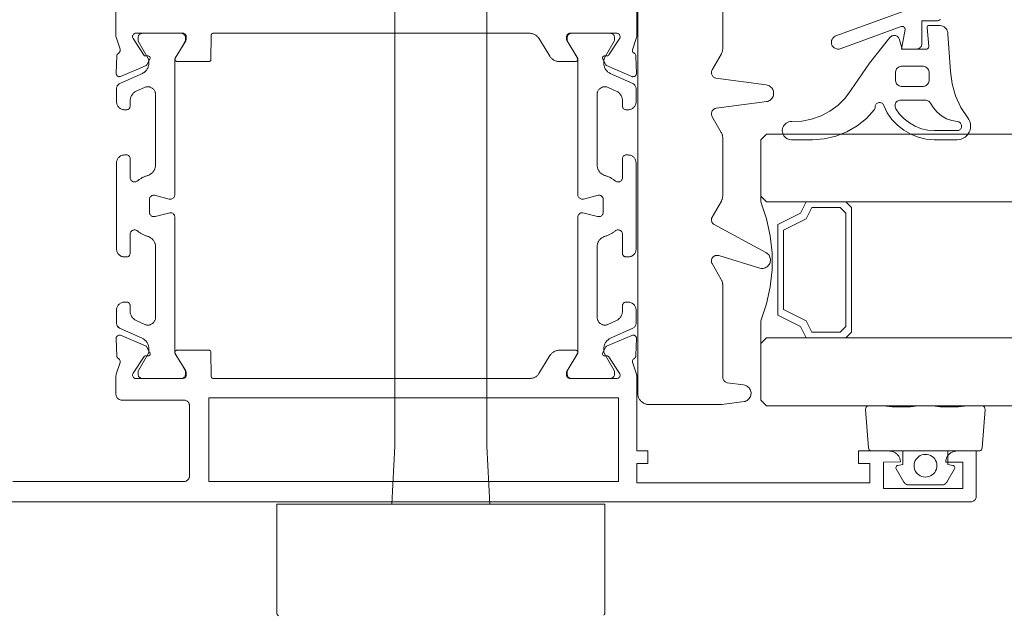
# Paper-space layout 'AD-02 DETAL MONTAŻU DRZWI' of a CAD drawing. Header units: millimetres. Extents: x 0 to 594, y 0 to 550.
# Tile 85 of 99: x 210 to 227, y 475 to 486. Entities that reach past the tile are written whole.
import ezdxf
from ezdxf.xclip import XClip

# ---------------------------------------------------------------- set-up
doc = ezdxf.new("R2010")
doc.units = ezdxf.units.MM
doc.header["$MEASUREMENT"] = 0
doc.header["$XCLIPFRAME"] = 0
doc.layers.add('A_stolarka_Nr_pióra__1', color=7, linetype='Continuous', lineweight=20)
doc.layers.add('A_stolarka_Nr_pióra__2', color=8, linetype='Continuous', lineweight=13)
doc.layers.add('A_stolarka_Nr_pióra__10', color=7, linetype='Continuous', lineweight=13, true_color=0x4b4b4b)

# ---------------------------------------------------------------- blocks, each defined once
blk = doc.blocks.new('Rysunek_1_1', base_point=(-46422.798, -26825.258))
at = {"layer": 'A_stolarka_Nr_pióra__1', "color": 7, "linetype": 'Continuous', "lineweight": 20, "ltscale": 0.2}
for p, q in [((222.762, 483.765), (222.662, 483.665)), ((222.662, 482.665), (222.662, 483.665)), ((243.43, 483.765), (222.762, 483.765)), ((222.762, 482.565), (222.662, 482.665)), ((243.43, 482.565), (222.762, 482.565)), ((222.867, 481.385), (222.869, 481.382)), ((211.328, 480.339), (211.296, 480.371)), ((222.762, 480.165), (222.662, 480.065)), ((243.43, 480.165), (222.762, 480.165)), ((222.662, 479.065), (222.662, 480.065)), ((222.762, 478.965), (222.662, 479.065)), ((243.43, 478.965), (222.762, 478.965))]:
    blk.add_line(p, q, dxfattribs=at)
at = {"layer": 'A_stolarka_Nr_pióra__1', "color": 7, "linetype": 'Continuous', "lineweight": 20, "ltscale": 0.2, "flags": 128}
for points in [[(211.271, 488.025), (211.271, 485.5), (211.271, 485.489), (211.273, 485.479), (211.343, 485.262), (211.345, 485.252), (211.346, 485.241), (211.344, 485.231), (211.341, 485.221), (211.336, 485.211), (211.33, 485.203), (211.322, 485.196), (211.314, 485.19), (211.305, 485.184), (211.298, 485.177), (211.292, 485.168), (211.287, 485.158), (211.285, 485.148), (211.273, 484.84), (211.274, 484.83), (211.276, 484.82), (211.28, 484.811), (211.285, 484.802), (211.292, 484.794), (211.3, 484.788), (211.309, 484.783), (211.319, 484.78), (211.329, 484.778), (211.339, 484.779), (211.349, 484.78), (211.794, 484.969), (211.803, 484.974), (211.812, 484.98), (211.819, 484.988), (211.871, 485.088), (211.874, 485.098), (211.875, 485.109), (211.873, 485.119), (211.868, 485.129), (211.861, 485.137), (211.852, 485.143), (211.842, 485.146), (211.798, 485.145), (211.787, 485.145), (211.777, 485.149), (211.769, 485.155), (211.574, 485.453), (211.569, 485.463), (211.565, 485.474), (211.564, 485.486), (211.565, 485.497), (211.569, 485.508), (211.574, 485.518), (211.582, 485.527), (211.59, 485.535), (211.6, 485.54), (211.611, 485.544), (211.623, 485.545), (212.451, 485.545), (212.463, 485.544), (212.473, 485.541), (212.483, 485.536), (212.491, 485.529), (212.498, 485.522), (212.504, 485.514), (212.509, 485.503), (212.511, 485.493), (212.511, 485.441), (212.51, 485.43), (212.508, 485.42), (212.503, 485.411), (212.317, 485.106), (212.313, 485.096), (212.311, 485.085), (212.313, 485.075), (212.317, 485.065), (212.323, 485.056), (212.332, 485.05), (212.342, 485.046), (212.911, 485.045), (212.922, 485.046), (212.932, 485.051), (212.94, 485.057), (212.946, 485.066), (212.95, 485.076), (212.951, 485.505), (212.953, 485.515), (212.957, 485.525), (212.963, 485.534), (212.972, 485.54), (212.982, 485.544), (218.577, 485.545), (218.59, 485.544), (218.603, 485.543), (218.615, 485.541), (218.628, 485.538), (218.641, 485.534), (218.653, 485.53), (218.665, 485.524), (218.676, 485.518), (218.687, 485.511), (218.698, 485.504), (218.708, 485.496), (218.718, 485.487), (218.727, 485.477), (218.735, 485.467), (218.743, 485.456), (218.899, 485.201), (218.935, 485.141), (218.943, 485.13), (218.95, 485.119), (218.959, 485.11), (218.968, 485.1), (218.978, 485.091), (218.988, 485.083), (218.999, 485.076), (219.01, 485.069), (219.022, 485.064), (219.034, 485.058), (219.046, 485.054), (219.059, 485.051), (219.071, 485.048), (219.084, 485.046), (219.097, 485.045), (219.391, 485.045), (219.402, 485.046), (219.412, 485.051), (219.42, 485.057), (219.427, 485.066), (219.43, 485.076), (219.431, 485.087), (219.429, 485.098), (219.24, 485.409), (219.235, 485.419), (219.232, 485.429), (219.231, 485.439), (219.231, 485.485), (219.232, 485.495), (219.235, 485.506), (219.24, 485.516), (219.247, 485.525), (219.254, 485.532), (219.264, 485.538), (219.273, 485.542), (219.283, 485.544), (220.111, 485.545), (220.122, 485.545), (220.134, 485.543), (220.145, 485.539), (220.154, 485.533), (220.163, 485.525), (220.17, 485.516), (220.175, 485.506), (220.178, 485.494), (220.178, 485.483), (220.177, 485.471), (220.173, 485.46), (219.98, 485.163), (219.973, 485.155), (219.964, 485.149), (219.954, 485.145), (219.91, 485.146), (219.899, 485.145), (219.889, 485.142), (219.88, 485.136), (219.873, 485.127), (219.869, 485.118), (219.867, 485.107), (219.869, 485.097), (219.919, 484.997), (219.924, 484.988), (219.931, 484.98), (219.94, 484.973), (220.386, 484.783), (220.395, 484.78), (220.406, 484.778), (220.416, 484.779), (220.426, 484.781), (220.435, 484.784), (220.444, 484.79), (220.452, 484.796), (220.458, 484.804), (220.464, 484.813), (220.467, 484.823), (220.469, 484.833), (220.459, 485.14), (220.457, 485.151), (220.454, 485.161), (220.449, 485.17), (220.443, 485.179), (220.435, 485.186), (220.426, 485.192), (220.418, 485.198), (220.41, 485.205), (220.404, 485.214), (220.4, 485.224), (220.397, 485.234), (220.397, 485.245), (220.398, 485.255), (220.467, 485.47), (220.47, 485.479), (220.471, 485.489), (220.472, 485.5), (220.472, 485.51), (220.471, 488.345)], [(225.553, 486.067), (223.99, 485.498), (223.976, 485.491), (223.962, 485.483), (223.949, 485.473), (223.938, 485.461), (223.929, 485.448), (223.922, 485.434), (223.916, 485.419), (223.913, 485.403), (223.911, 485.387), (223.912, 485.371), (223.915, 485.355), (223.92, 485.34), (223.927, 485.326), (223.936, 485.312), (223.946, 485.3), (223.958, 485.29), (223.972, 485.281), (223.986, 485.274), (224.001, 485.269), (224.017, 485.266), (224.033, 485.265), (224.049, 485.266), (224.065, 485.27), (225.145, 485.663), (225.156, 485.665), (225.167, 485.665), (225.178, 485.663), (225.188, 485.659), (225.197, 485.652), (225.204, 485.643), (225.209, 485.633), (225.212, 485.623), (225.212, 485.611), (225.151, 485.265), (225.411, 485.265), (225.421, 485.265), (225.431, 485.267), (225.441, 485.269), (225.45, 485.273), (225.459, 485.277), (225.468, 485.282), (225.476, 485.289), (225.483, 485.295), (225.49, 485.303), (225.496, 485.311), (225.501, 485.32), (225.505, 485.329), (225.508, 485.339), (225.51, 485.348), (225.511, 485.358), (225.511, 485.765), (225.771, 485.765), (225.781, 485.765), (225.791, 485.767), (225.801, 485.769), (225.81, 485.773), (225.819, 485.777), (225.828, 485.782), (225.836, 485.789)], [(209.451, 477.625), (212.471, 477.625), (212.485, 477.626), (212.494, 477.628), (212.504, 477.63), (212.513, 477.634), (212.525, 477.641), (212.536, 477.649), (212.543, 477.655), (212.552, 477.666), (212.557, 477.674), (212.563, 477.686), (212.567, 477.695), (212.569, 477.705), (212.571, 477.715), (212.571, 477.725), (212.571, 478.965), (212.571, 478.975), (212.569, 478.985), (212.567, 478.995), (212.563, 479.004), (212.557, 479.016), (212.552, 479.024), (212.545, 479.032), (212.536, 479.041), (212.528, 479.047), (212.516, 479.054), (212.504, 479.059), (212.494, 479.062), (212.485, 479.064), (212.471, 479.065), (211.371, 479.065), (211.361, 479.065), (211.348, 479.068), (211.335, 479.072), (211.326, 479.076), (211.317, 479.081), (211.309, 479.086), (211.299, 479.095), (211.293, 479.103), (211.287, 479.111), (211.281, 479.123), (211.277, 479.132), (211.274, 479.142), (211.272, 479.152), (211.271, 479.162), (211.271, 479.492), (211.272, 479.502), (211.273, 479.512), (211.276, 479.521), (211.343, 479.728), (211.345, 479.738), (211.346, 479.749), (211.344, 479.759), (211.341, 479.769), (211.336, 479.779), (211.33, 479.787), (211.322, 479.794), (211.314, 479.8), (211.305, 479.806), (211.298, 479.813), (211.292, 479.822), (211.287, 479.831), (211.285, 479.842), (211.273, 480.15), (211.274, 480.16), (211.276, 480.17), (211.28, 480.179), (211.285, 480.188), (211.292, 480.195), (211.3, 480.202), (211.309, 480.207), (211.319, 480.21), (211.329, 480.211), (211.339, 480.211), (211.349, 480.209), (211.794, 480.021), (211.803, 480.016), (211.812, 480.01), (211.819, 480.002), (211.871, 479.902), (211.874, 479.892), (211.875, 479.881), (211.873, 479.87), (211.868, 479.861), (211.861, 479.853), (211.852, 479.847), (211.842, 479.844), (211.798, 479.845), (211.787, 479.844), (211.777, 479.841), (211.769, 479.835), (211.574, 479.538), (211.569, 479.528), (211.566, 479.517), (211.565, 479.507), (211.565, 479.496), (211.568, 479.485), (211.573, 479.475), (211.579, 479.466), (211.587, 479.458), (211.596, 479.452), (211.606, 479.448), (211.616, 479.445), (212.451, 479.445), (212.461, 479.446), (212.473, 479.449), (212.482, 479.453), (212.492, 479.46), (212.498, 479.468), (212.505, 479.478), (212.509, 479.489), (212.511, 479.499), (212.511, 479.549), (212.51, 479.56), (212.508, 479.57), (212.503, 479.579), (212.317, 479.884), (212.313, 479.894), (212.311, 479.905), (212.313, 479.915), (212.317, 479.925), (212.323, 479.934), (212.332, 479.94), (212.342, 479.944), (212.911, 479.945), (212.922, 479.944), (212.932, 479.939), (212.94, 479.933), (212.946, 479.924), (212.95, 479.914), (212.951, 479.485), (212.953, 479.474), (212.957, 479.465), (212.963, 479.456), (212.972, 479.45), (212.982, 479.446), (218.578, 479.445), (218.591, 479.445), (218.604, 479.447), (218.617, 479.449), (218.63, 479.452), (218.643, 479.455), (218.655, 479.46), (218.667, 479.465), (218.678, 479.472), (218.689, 479.478), (218.7, 479.486), (218.71, 479.494), (218.719, 479.503), (218.728, 479.513), (218.737, 479.523), (218.744, 479.533), (218.938, 479.85), (218.945, 479.86), (218.953, 479.871), (218.961, 479.881), (218.97, 479.89), (218.98, 479.899), (218.99, 479.907), (219.001, 479.914), (219.012, 479.921), (219.024, 479.927), (219.036, 479.932), (219.048, 479.936), (219.061, 479.94), (219.074, 479.942), (219.087, 479.944), (219.1, 479.945), (219.393, 479.945), (219.403, 479.944), (219.413, 479.94), (219.422, 479.933), (219.428, 479.924), (219.432, 479.914), (219.432, 479.903), (219.43, 479.893), (219.241, 479.581), (219.237, 479.571), (219.234, 479.561), (219.232, 479.551), (219.232, 479.505), (219.233, 479.495), (219.236, 479.486), (219.24, 479.477), (219.247, 479.467), (219.254, 479.46), (219.264, 479.453), (219.273, 479.449), (219.285, 479.446), (220.118, 479.445), (220.129, 479.446), (220.139, 479.449), (220.149, 479.454), (220.158, 479.461), (220.165, 479.469), (220.171, 479.478), (220.175, 479.488), (220.178, 479.499), (220.178, 479.51), (220.176, 479.521), (220.172, 479.531), (219.98, 479.828), (219.973, 479.836), (219.964, 479.842), (219.954, 479.845), (219.91, 479.844), (219.899, 479.845), (219.889, 479.848), (219.88, 479.855), (219.873, 479.863), (219.869, 479.873), (219.867, 479.883), (219.869, 479.894), (219.919, 479.994), (219.924, 480.003), (219.931, 480.011), (219.94, 480.017), (220.386, 480.207), (220.395, 480.21), (220.406, 480.212), (220.416, 480.212), (220.426, 480.21), (220.435, 480.206), (220.444, 480.201), (220.452, 480.194), (220.458, 480.186), (220.464, 480.177), (220.467, 480.168), (220.469, 480.158), (220.459, 479.85), (220.457, 479.839), (220.454, 479.829), (220.449, 479.82), (220.443, 479.812), (220.435, 479.804), (220.426, 479.799), (220.418, 479.792), (220.41, 479.785), (220.404, 479.776), (220.4, 479.766), (220.397, 479.756), (220.397, 479.746), (220.398, 479.735), (220.466, 479.523), (220.469, 479.513), (220.471, 479.503), (220.471, 479.493), (220.471, 478.165), (220.671, 478.165), (220.671, 477.945), (220.471, 477.945), (220.471, 477.605), (224.591, 477.605), (224.591, 477.945), (224.391, 477.945), (224.391, 478.165), (224.931, 478.165), (224.945, 478.164), (224.958, 478.163), (224.971, 478.161), (224.984, 478.158), (224.997, 478.154), (225.009, 478.149), (225.021, 478.143), (225.033, 478.137), (225.044, 478.13), (225.055, 478.122), (225.065, 478.113), (225.075, 478.104), (225.084, 478.094), (225.092, 478.084), (225.1, 478.073), (225.107, 478.061), (225.113, 478.049), (225.118, 478.037), (225.122, 478.024), (225.126, 478.011), (225.128, 477.998), (225.13, 477.985), (225.131, 477.972), (224.831, 477.965), (224.831, 477.505), (226.231, 477.505), (226.231, 477.965), (225.931, 477.965), (225.932, 477.978), (225.933, 477.992), (225.935, 478.005), (225.938, 478.018), (225.942, 478.031), (225.947, 478.043), (225.953, 478.055), (225.959, 478.067), (225.966, 478.078), (225.974, 478.089), (225.983, 478.099), (225.992, 478.109), (226.002, 478.118), (226.013, 478.126), (226.024, 478.134), (226.035, 478.14), (226.047, 478.146), (226.059, 478.152), (226.072, 478.156), (226.085, 478.159), (226.098, 478.162), (226.111, 478.164), (226.125, 478.165), (226.471, 478.165), (226.471, 477.365), (226.471, 477.355), (226.469, 477.345), (226.467, 477.335), (226.463, 477.326), (226.457, 477.314), (226.452, 477.306), (226.445, 477.298), (226.436, 477.289), (226.428, 477.282), (226.416, 477.276), (226.404, 477.27), (226.394, 477.268), (226.385, 477.266), (226.371, 477.265), (207.671, 477.265)]]:
    blk.add_lwpolyline(points, dxfattribs=at)
for points in [[(223.467, 482.565), (223.367, 482.365), (222.967, 482.165), (222.967, 480.565), (223.367, 480.365), (223.467, 480.165), (222.767, 480.165), (222.667, 480.065), (222.667, 480.465), (222.767, 480.765), (222.827, 481.065), (222.867, 481.365), (222.867, 481.665), (222.827, 481.965), (222.767, 482.265), (222.667, 482.565), (222.667, 482.665), (222.767, 482.565)], [(224.167, 480.165), (224.267, 480.265), (224.267, 482.465), (224.167, 482.565), (223.467, 482.565), (223.367, 482.365), (222.967, 482.165), (222.967, 480.565), (223.367, 480.365), (223.467, 480.165)], [(224.067, 480.265), (224.167, 480.365), (224.167, 482.365), (224.067, 482.465), (223.567, 482.465), (223.467, 482.265), (223.067, 482.065), (223.067, 480.665), (223.467, 480.465), (223.567, 480.265)], [(212.911, 477.625), (220.151, 477.625), (220.151, 479.105), (212.911, 479.105)]]:
    blk.add_lwpolyline(points, close=True, dxfattribs=at)
at = {"layer": 'A_stolarka_Nr_pióra__10', "color": 251, "linetype": 'Continuous', "lineweight": 13, "ltscale": 0.2, "true_color": 0x4b4b4b}
for p, q in [((216.199, 491.677), (216.199, 478.253)), ((217.823, 491.677), (217.823, 478.253)), ((216.199, 478.253), (216.145, 477.224)), ((217.877, 477.224), (217.823, 478.253)), ((214.111, 475.324), (214.111, 477.224)), ((214.111, 477.224), (219.911, 477.224)), ((219.911, 477.224), (219.911, 475.324)), ((214.111, 475.324), (214.112, 475.309)), ((214.112, 475.309), (214.116, 475.293)), ((214.116, 475.293), (214.122, 475.279)), ((214.122, 475.279), (214.13, 475.266)), ((214.13, 475.266), (214.141, 475.254)), ((219.89, 475.262), (219.899, 475.276)), ((219.899, 475.276), (219.906, 475.291)), ((219.906, 475.291), (219.91, 475.308)), ((219.91, 475.308), (219.911, 475.324))]:
    blk.add_line(p, q, dxfattribs=at)
at = {"layer": 'A_stolarka_Nr_pióra__2', "color": 8, "linetype": 'Continuous', "lineweight": 13, "ltscale": 0.2, "flags": 128}
for points in [[(221.992, 486.909), (221.991, 485.276), (221.991, 485.265), (221.99, 485.254), (221.988, 485.243), (221.986, 485.232), (221.984, 485.221), (221.98, 485.21), (221.976, 485.2), (221.972, 485.19), (221.967, 485.18), (221.805, 484.899), (221.799, 484.888), (221.795, 484.876), (221.792, 484.864), (221.791, 484.851), (221.792, 484.839), (221.794, 484.826), (221.797, 484.814), (221.803, 484.803), (221.809, 484.792), (221.817, 484.782), (221.826, 484.774), (221.836, 484.766), (221.846, 484.76), (221.858, 484.755), (221.87, 484.751), (222.761, 484.634), (222.779, 484.63), (222.796, 484.624), (222.813, 484.617), (222.829, 484.607), (222.843, 484.595), (222.856, 484.582), (222.867, 484.567), (222.876, 484.551), (222.883, 484.535), (222.888, 484.517), (222.891, 484.499), (222.891, 484.48), (222.89, 484.462), (222.886, 484.444), (222.88, 484.427), (222.871, 484.41), (222.861, 484.395), (222.849, 484.381), (222.836, 484.369), (222.821, 484.358), (222.805, 484.349), (222.788, 484.342), (222.77, 484.338), (221.878, 484.22), (221.866, 484.218), (221.854, 484.214), (221.843, 484.208), (221.832, 484.202), (221.823, 484.194), (221.814, 484.184), (221.807, 484.174), (221.801, 484.163), (221.796, 484.152), (221.793, 484.139), (221.791, 484.127), (221.791, 484.114), (221.793, 484.102), (221.796, 484.09), (221.801, 484.078), (221.964, 483.794), (221.97, 483.784), (221.975, 483.774), (221.979, 483.764), (221.982, 483.753), (221.985, 483.743), (221.988, 483.732), (221.989, 483.721), (221.991, 483.71), (221.991, 483.699), (221.991, 482.676), (221.991, 482.665), (221.99, 482.654), (221.988, 482.643), (221.986, 482.632), (221.984, 482.621), (221.98, 482.61), (221.976, 482.6), (221.972, 482.59), (221.967, 482.58), (221.805, 482.299), (221.8, 482.29), (221.796, 482.28), (221.794, 482.27), (221.792, 482.26), (221.791, 482.25), (221.792, 482.24), (221.793, 482.23), (221.796, 482.22), (221.799, 482.21), (221.803, 482.201), (221.809, 482.192), (221.815, 482.184), (221.822, 482.177), (221.83, 482.17), (221.838, 482.164), (222.755, 481.673), (222.771, 481.663), (222.785, 481.651), (222.798, 481.638), (222.81, 481.623), (222.819, 481.606), (222.826, 481.589), (222.831, 481.571), (222.833, 481.552), (222.834, 481.533), (222.832, 481.515), (222.827, 481.496), (222.821, 481.479), (222.812, 481.462), (222.801, 481.447), (222.788, 481.433), (222.774, 481.421), (222.758, 481.41), (222.741, 481.402), (222.724, 481.396), (222.705, 481.392), (222.687, 481.391), (222.668, 481.392), (222.649, 481.395), (221.92, 481.617), (221.911, 481.619), (221.9, 481.62), (221.89, 481.621), (221.88, 481.62), (221.87, 481.619), (221.86, 481.616), (221.851, 481.612), (221.842, 481.608), (221.833, 481.602), (221.825, 481.596), (221.818, 481.589), (221.811, 481.581), (221.806, 481.573), (221.801, 481.564), (221.797, 481.554), (221.794, 481.545), (221.792, 481.535), (221.791, 481.524), (221.791, 481.514), (221.793, 481.504), (221.795, 481.494), (221.798, 481.485), (221.802, 481.475), (221.964, 481.194), (221.97, 481.184), (221.975, 481.174), (221.979, 481.164), (221.982, 481.153), (221.985, 481.143), (221.988, 481.132), (221.989, 481.121), (221.991, 481.11), (221.991, 481.099), (221.991, 479.47), (221.992, 479.458), (221.994, 479.446), (221.998, 479.434), (222.003, 479.423), (222.009, 479.412), (222.017, 479.403), (222.026, 479.394), (222.036, 479.387), (222.046, 479.381), (222.057, 479.376), (222.069, 479.372), (222.361, 479.334), (222.379, 479.33), (222.396, 479.324), (222.413, 479.317), (222.429, 479.307), (222.443, 479.295), (222.456, 479.282), (222.467, 479.267), (222.476, 479.251), (222.483, 479.235), (222.488, 479.217), (222.491, 479.199), (222.491, 479.18), (222.49, 479.162), (222.486, 479.144), (222.48, 479.127), (222.471, 479.11), (222.461, 479.095), (222.449, 479.081), (222.436, 479.069), (222.421, 479.058), (222.405, 479.049), (222.388, 479.042), (222.37, 479.038), (221.978, 478.986), (221.968, 478.985), (220.691, 478.985), (220.678, 478.985), (220.665, 478.987), (220.651, 478.989), (220.638, 478.992), (220.626, 478.996), (220.613, 479.001), (220.601, 479.006), (220.589, 479.013), (220.578, 479.02), (220.567, 479.028), (220.557, 479.037), (220.547, 479.046), (220.539, 479.056), (220.53, 479.066), (220.523, 479.077), (220.516, 479.089), (220.51, 479.101), (220.505, 479.113), (220.5, 479.126), (220.497, 479.139), (220.494, 479.152), (220.492, 479.165), (220.491, 479.178), (220.491, 487.185)], [(225.971, 478.165), (225.971, 477.925), (226.058, 477.91), (226.07, 477.906), (226.08, 477.899), (226.087, 477.888), (226.091, 477.876), (226.09, 477.863), (226.086, 477.851), (225.95, 477.615), (225.941, 477.603), (225.931, 477.592), (225.919, 477.582), (225.906, 477.575), (225.892, 477.569), (225.878, 477.566), (225.863, 477.565), (225.279, 477.565), (225.265, 477.566), (225.25, 477.569), (225.236, 477.575), (225.223, 477.582), (225.211, 477.592), (225.201, 477.603), (225.193, 477.615), (225.057, 477.851), (225.052, 477.863), (225.052, 477.876), (225.055, 477.888), (225.062, 477.899), (225.072, 477.906), (225.085, 477.91), (225.171, 477.925), (225.171, 478.165)]]:
    blk.add_lwpolyline(points, dxfattribs=at)
for points in [[(211.461, 483.395), (211.421, 483.395), (211.407, 483.394), (211.393, 483.392), (211.38, 483.389), (211.367, 483.384), (211.354, 483.378), (211.342, 483.37), (211.331, 483.362), (211.321, 483.352), (211.311, 483.342), (211.303, 483.33), (211.296, 483.318), (211.291, 483.305), (211.286, 483.292), (211.283, 483.278), (211.282, 483.264), (211.281, 481.735), (211.282, 481.721), (211.284, 481.707), (211.287, 481.693), (211.292, 481.68), (211.298, 481.668), (211.306, 481.656), (211.314, 481.645), (211.324, 481.634), (211.334, 481.625), (211.346, 481.617), (211.358, 481.61), (211.371, 481.604), (211.384, 481.6), (211.398, 481.597), (211.412, 481.595), (211.461, 481.595), (211.473, 481.596), (211.485, 481.6), (211.494, 481.604), (211.503, 481.612), (211.51, 481.619), (211.515, 481.628), (211.519, 481.639), (211.521, 481.649), (211.521, 481.991), (211.522, 482.003), (211.525, 482.014), (211.529, 482.025), (211.534, 482.036), (211.542, 482.045), (211.55, 482.053), (211.559, 482.06), (211.57, 482.065), (211.581, 482.069), (211.592, 482.071), (211.604, 482.071), (211.615, 482.07), (211.627, 482.067), (211.637, 482.063), (211.647, 482.057), (211.657, 482.049), (211.666, 482.041), (211.676, 482.034), (211.686, 482.026), (211.696, 482.019), (211.707, 482.013), (211.718, 482.006), (211.728, 482), (211.739, 481.994), (211.751, 481.988), (211.762, 481.983), (211.773, 481.978), (211.785, 481.974), (211.797, 481.969), (211.808, 481.965), (211.82, 481.962), (211.835, 481.957), (211.845, 481.954), (211.856, 481.949), (211.865, 481.944), (211.875, 481.939), (211.884, 481.933), (211.893, 481.926), (211.902, 481.919), (211.91, 481.912), (211.918, 481.904), (211.925, 481.896), (211.932, 481.887), (211.938, 481.878), (211.944, 481.868), (211.949, 481.859), (211.954, 481.849), (211.958, 481.838), (211.962, 481.828), (211.965, 481.817), (211.967, 481.806), (211.969, 481.796), (211.971, 481.785), (211.971, 481.773), (211.971, 480.53), (211.971, 480.518), (211.969, 480.506), (211.967, 480.494), (211.963, 480.483), (211.959, 480.472), (211.954, 480.462), (211.947, 480.451), (211.94, 480.442), (211.932, 480.433), (211.924, 480.425), (211.915, 480.417), (211.905, 480.411), (211.895, 480.405), (211.884, 480.4), (211.873, 480.396), (211.861, 480.393), (211.85, 480.391), (211.838, 480.39), (211.826, 480.39), (211.814, 480.391), (211.802, 480.393), (211.791, 480.396), (211.78, 480.399), (211.64, 480.462), (211.627, 480.468), (211.614, 480.476), (211.602, 480.484), (211.59, 480.493), (211.58, 480.503), (211.57, 480.514), (211.561, 480.525), (211.552, 480.537), (211.545, 480.55), (211.538, 480.563), (211.533, 480.577), (211.528, 480.591), (211.525, 480.605), (211.523, 480.62), (211.521, 480.635), (211.521, 480.735), (211.52, 480.745), (211.517, 480.756), (211.513, 480.766), (211.507, 480.774), (211.498, 480.782), (211.49, 480.788), (211.479, 480.792), (211.467, 480.795), (211.421, 480.795), (211.407, 480.794), (211.393, 480.792), (211.38, 480.789), (211.367, 480.784), (211.354, 480.778), (211.342, 480.77), (211.331, 480.762), (211.321, 480.752), (211.311, 480.742), (211.303, 480.73), (211.296, 480.718), (211.291, 480.705), (211.286, 480.692), (211.283, 480.678), (211.282, 480.664), (211.281, 480.424), (211.282, 480.411), (211.284, 480.399), (211.288, 480.388), (211.293, 480.376), (211.299, 480.366), (211.307, 480.356), (211.316, 480.348), (211.326, 480.34), (211.336, 480.334), (211.733, 480.158), (211.746, 480.151), (211.758, 480.144), (211.771, 480.135), (211.782, 480.126), (211.793, 480.116), (211.803, 480.105), (211.812, 480.094), (211.82, 480.082), (211.828, 480.069), (211.834, 480.056), (211.84, 480.042), (211.844, 480.028), (211.847, 480.014), (211.85, 479.999), (211.851, 479.985), (211.851, 479.921), (211.85, 479.911), (211.848, 479.901), (211.844, 479.892), (211.667, 479.585), (211.663, 479.575), (211.661, 479.565), (211.661, 479.525), (211.662, 479.514), (211.664, 479.504), (211.668, 479.494), (211.672, 479.484), (211.678, 479.475), (211.686, 479.467), (211.694, 479.461), (211.703, 479.455), (211.712, 479.45), (211.723, 479.447), (211.733, 479.445), (212.421, 479.445), (212.432, 479.446), (212.442, 479.448), (212.452, 479.451), (212.462, 479.456), (212.471, 479.462), (212.479, 479.469), (212.486, 479.477), (212.491, 479.486), (212.496, 479.496), (212.499, 479.506), (212.501, 479.517), (212.501, 479.565), (212.5, 479.575), (212.496, 479.585), (212.319, 479.891), (212.315, 479.9), (212.312, 479.91), (212.311, 479.919), (212.311, 482.295), (212.31, 482.307), (212.307, 482.319), (212.303, 482.331), (212.296, 482.341), (212.288, 482.351), (212.279, 482.359), (212.268, 482.366), (212.257, 482.371), (212.245, 482.374), (212.233, 482.375), (212.22, 482.374), (211.961, 482.307), (211.949, 482.305), (211.937, 482.305), (211.924, 482.307), (211.912, 482.31), (211.901, 482.316), (211.891, 482.323), (211.882, 482.331), (211.874, 482.341), (211.868, 482.352), (211.864, 482.363), (211.862, 482.376), (211.861, 482.605), (211.862, 482.617), (211.865, 482.629), (211.87, 482.641), (211.876, 482.651), (211.884, 482.661), (211.894, 482.669), (211.904, 482.676), (211.915, 482.681), (211.927, 482.684), (211.94, 482.685), (211.952, 482.684), (212.211, 482.617), (212.223, 482.615), (212.236, 482.615), (212.248, 482.617), (212.26, 482.62), (212.271, 482.626), (212.281, 482.633), (212.29, 482.641), (212.298, 482.651), (212.304, 482.662), (212.308, 482.673), (212.311, 482.686), (212.311, 485.069), (212.312, 485.079), (212.315, 485.089), (212.319, 485.098), (212.496, 485.405), (212.5, 485.414), (212.501, 485.424), (212.501, 485.465), (212.501, 485.476), (212.498, 485.486), (212.495, 485.496), (212.49, 485.506), (212.484, 485.515), (212.477, 485.522), (212.469, 485.529), (212.46, 485.535), (212.45, 485.54), (212.44, 485.543), (212.429, 485.545), (211.741, 485.545), (211.731, 485.544), (211.72, 485.542), (211.71, 485.539), (211.7, 485.534), (211.692, 485.528), (211.684, 485.521), (211.677, 485.512), (211.671, 485.503), (211.667, 485.494), (211.663, 485.483), (211.662, 485.473), (211.661, 485.425), (211.663, 485.415), (211.666, 485.405), (211.843, 485.099), (211.848, 485.089), (211.85, 485.08), (211.851, 485.07), (211.851, 485.015), (211.851, 485), (211.849, 484.986), (211.846, 484.971), (211.843, 484.957), (211.838, 484.943), (211.832, 484.93), (211.825, 484.916), (211.818, 484.904), (211.809, 484.892), (211.8, 484.881), (211.789, 484.87), (211.778, 484.86), (211.767, 484.852), (211.754, 484.844), (211.741, 484.836), (211.341, 484.658), (211.33, 484.652), (211.32, 484.645), (211.31, 484.637), (211.302, 484.628), (211.295, 484.618), (211.29, 484.607), (211.286, 484.595), (211.283, 484.583), (211.281, 484.571), (211.281, 484.335), (211.282, 484.321), (211.284, 484.307), (211.287, 484.293), (211.292, 484.28), (211.298, 484.268), (211.306, 484.256), (211.314, 484.245), (211.324, 484.234), (211.334, 484.225), (211.346, 484.217), (211.358, 484.21), (211.371, 484.204), (211.384, 484.2), (211.398, 484.197), (211.412, 484.195), (211.461, 484.195), (211.473, 484.196), (211.485, 484.2), (211.494, 484.204), (211.503, 484.212), (211.51, 484.219), (211.515, 484.228), (211.519, 484.239), (211.521, 484.249), (211.521, 484.346), (211.522, 484.36), (211.523, 484.375), (211.526, 484.389), (211.53, 484.404), (211.535, 484.417), (211.54, 484.431), (211.547, 484.444), (211.555, 484.456), (211.563, 484.468), (211.573, 484.48), (211.583, 484.49), (211.594, 484.5), (211.606, 484.509), (211.618, 484.517), (211.631, 484.524), (211.774, 484.588), (211.785, 484.592), (211.797, 484.596), (211.808, 484.598), (211.82, 484.6), (211.832, 484.6), (211.844, 484.6), (211.855, 484.598), (211.867, 484.596), (211.878, 484.592), (211.889, 484.588), (211.9, 484.582), (211.91, 484.576), (211.919, 484.569), (211.928, 484.561), (211.936, 484.552), (211.944, 484.543), (211.951, 484.533), (211.956, 484.523), (211.961, 484.512), (211.965, 484.501), (211.968, 484.49), (211.97, 484.478), (211.971, 484.466), (211.971, 483.222), (211.971, 483.211), (211.97, 483.2), (211.968, 483.189), (211.966, 483.178), (211.964, 483.167), (211.96, 483.157), (211.956, 483.146), (211.952, 483.136), (211.947, 483.126), (211.941, 483.117), (211.935, 483.107), (211.929, 483.099), (211.922, 483.09), (211.914, 483.082), (211.906, 483.074), (211.898, 483.067), (211.889, 483.06), (211.88, 483.054), (211.87, 483.048), (211.861, 483.043), (211.85, 483.038), (211.84, 483.034), (211.83, 483.031), (211.816, 483.027), (211.804, 483.023), (211.793, 483.019), (211.781, 483.015), (211.769, 483.01), (211.758, 483.005), (211.747, 483), (211.736, 482.994), (211.725, 482.988), (211.714, 482.982), (211.703, 482.975), (211.693, 482.968), (211.683, 482.961), (211.673, 482.954), (211.663, 482.946), (211.653, 482.938), (211.644, 482.931), (211.634, 482.925), (211.623, 482.921), (211.612, 482.919), (211.6, 482.918), (211.588, 482.919), (211.577, 482.922), (211.566, 482.926), (211.556, 482.932), (211.547, 482.94), (211.539, 482.948), (211.532, 482.958), (211.527, 482.968), (211.524, 482.979), (211.522, 482.991), (211.521, 483.335), (211.52, 483.345), (211.517, 483.356), (211.513, 483.366), (211.507, 483.374), (211.498, 483.382), (211.49, 483.388), (211.479, 483.392), (211.467, 483.395)], [(220.281, 483.395), (220.321, 483.395), (220.335, 483.394), (220.349, 483.392), (220.363, 483.389), (220.376, 483.384), (220.389, 483.378), (220.4, 483.37), (220.412, 483.362), (220.422, 483.352), (220.431, 483.342), (220.439, 483.33), (220.446, 483.318), (220.452, 483.305), (220.456, 483.292), (220.459, 483.278), (220.461, 483.264), (220.461, 481.735), (220.461, 481.721), (220.458, 481.707), (220.455, 481.693), (220.45, 481.68), (220.444, 481.668), (220.437, 481.656), (220.428, 481.645), (220.419, 481.634), (220.408, 481.625), (220.397, 481.617), (220.384, 481.61), (220.372, 481.604), (220.358, 481.6), (220.344, 481.597), (220.331, 481.595), (220.281, 481.595), (220.269, 481.596), (220.26, 481.599), (220.249, 481.604), (220.24, 481.612), (220.233, 481.619), (220.227, 481.63), (220.223, 481.639), (220.221, 481.651), (220.221, 481.991), (220.22, 482.003), (220.218, 482.014), (220.214, 482.025), (220.208, 482.036), (220.201, 482.045), (220.193, 482.053), (220.183, 482.06), (220.173, 482.065), (220.162, 482.069), (220.15, 482.071), (220.139, 482.071), (220.127, 482.07), (220.116, 482.067), (220.105, 482.063), (220.095, 482.057), (220.086, 482.049), (220.076, 482.041), (220.066, 482.034), (220.056, 482.026), (220.046, 482.019), (220.036, 482.013), (220.025, 482.006), (220.014, 482), (220.003, 481.994), (219.992, 481.988), (219.981, 481.983), (219.969, 481.978), (219.958, 481.974), (219.946, 481.969), (219.934, 481.965), (219.922, 481.962), (219.907, 481.957), (219.897, 481.954), (219.887, 481.949), (219.877, 481.944), (219.867, 481.939), (219.858, 481.933), (219.849, 481.926), (219.84, 481.919), (219.832, 481.912), (219.825, 481.904), (219.817, 481.896), (219.81, 481.887), (219.804, 481.878), (219.798, 481.868), (219.793, 481.859), (219.788, 481.849), (219.784, 481.838), (219.78, 481.828), (219.777, 481.817), (219.775, 481.806), (219.773, 481.796), (219.772, 481.785), (219.771, 481.773), (219.771, 480.53), (219.772, 480.518), (219.773, 480.506), (219.776, 480.494), (219.779, 480.483), (219.784, 480.472), (219.789, 480.462), (219.795, 480.451), (219.802, 480.442), (219.81, 480.433), (219.818, 480.425), (219.828, 480.417), (219.837, 480.411), (219.848, 480.405), (219.859, 480.4), (219.87, 480.396), (219.881, 480.393), (219.893, 480.391), (219.905, 480.39), (219.917, 480.39), (219.928, 480.391), (219.94, 480.393), (219.952, 480.396), (219.963, 480.399), (220.103, 480.462), (220.116, 480.468), (220.128, 480.476), (220.141, 480.484), (220.152, 480.493), (220.163, 480.503), (220.173, 480.514), (220.182, 480.525), (220.19, 480.537), (220.198, 480.55), (220.204, 480.563), (220.21, 480.577), (220.214, 480.591), (220.217, 480.605), (220.22, 480.62), (220.221, 480.635), (220.221, 480.735), (220.222, 480.745), (220.225, 480.755), (220.23, 480.766), (220.235, 480.774), (220.244, 480.782), (220.252, 480.788), (220.263, 480.792), (220.275, 480.795), (220.321, 480.795), (220.335, 480.794), (220.349, 480.792), (220.363, 480.789), (220.376, 480.784), (220.389, 480.778), (220.4, 480.77), (220.412, 480.762), (220.422, 480.752), (220.431, 480.742), (220.439, 480.73), (220.446, 480.718), (220.452, 480.705), (220.456, 480.692), (220.459, 480.678), (220.461, 480.664), (220.461, 480.424), (220.461, 480.411), (220.458, 480.399), (220.455, 480.388), (220.449, 480.376), (220.443, 480.366), (220.435, 480.356), (220.427, 480.348), (220.417, 480.34), (220.406, 480.334), (220.01, 480.158), (219.997, 480.151), (219.984, 480.144), (219.972, 480.135), (219.96, 480.126), (219.95, 480.116), (219.94, 480.105), (219.93, 480.094), (219.922, 480.082), (219.915, 480.069), (219.908, 480.056), (219.903, 480.042), (219.898, 480.028), (219.895, 480.014), (219.893, 479.999), (219.891, 479.985), (219.891, 479.921), (219.892, 479.911), (219.894, 479.901), (219.899, 479.892), (220.076, 479.585), (220.08, 479.575), (220.081, 479.565), (220.081, 479.525), (220.081, 479.514), (220.078, 479.504), (220.075, 479.494), (220.07, 479.484), (220.064, 479.475), (220.057, 479.467), (220.049, 479.461), (220.04, 479.455), (220.03, 479.45), (220.02, 479.447), (220.009, 479.445), (219.321, 479.445), (219.311, 479.446), (219.3, 479.448), (219.29, 479.451), (219.28, 479.456), (219.272, 479.462), (219.264, 479.469), (219.257, 479.477), (219.251, 479.486), (219.247, 479.496), (219.243, 479.506), (219.242, 479.517), (219.241, 479.565), (219.243, 479.575), (219.246, 479.585), (219.423, 479.891), (219.428, 479.901), (219.43, 479.911), (219.431, 479.921), (219.431, 482.295), (219.432, 482.307), (219.435, 482.319), (219.44, 482.331), (219.446, 482.341), (219.454, 482.351), (219.464, 482.359), (219.474, 482.366), (219.485, 482.371), (219.497, 482.374), (219.51, 482.375), (219.522, 482.374), (219.781, 482.307), (219.793, 482.305), (219.806, 482.305), (219.818, 482.307), (219.83, 482.31), (219.841, 482.316), (219.851, 482.323), (219.86, 482.331), (219.868, 482.341), (219.874, 482.352), (219.878, 482.363), (219.881, 482.376), (219.881, 482.605), (219.88, 482.617), (219.877, 482.629), (219.873, 482.641), (219.866, 482.651), (219.858, 482.661), (219.849, 482.669), (219.838, 482.676), (219.827, 482.681), (219.815, 482.684), (219.803, 482.685), (219.79, 482.684), (219.531, 482.617), (219.519, 482.615), (219.507, 482.615), (219.494, 482.617), (219.482, 482.62), (219.471, 482.626), (219.461, 482.633), (219.452, 482.641), (219.444, 482.651), (219.438, 482.662), (219.434, 482.673), (219.432, 482.686), (219.431, 485.069), (219.43, 485.079), (219.428, 485.089), (219.424, 485.098), (219.247, 485.405), (219.243, 485.414), (219.241, 485.424), (219.241, 485.465), (219.242, 485.476), (219.244, 485.486), (219.248, 485.496), (219.252, 485.506), (219.258, 485.515), (219.266, 485.522), (219.274, 485.529), (219.283, 485.535), (219.292, 485.54), (219.303, 485.543), (219.313, 485.545), (220.001, 485.545), (220.012, 485.544), (220.022, 485.542), (220.032, 485.539), (220.042, 485.534), (220.051, 485.528), (220.059, 485.521), (220.066, 485.512), (220.071, 485.503), (220.076, 485.494), (220.079, 485.483), (220.081, 485.473), (220.081, 485.425), (220.08, 485.415), (220.076, 485.405), (219.899, 485.099), (219.895, 485.09), (219.892, 485.08), (219.891, 485.07), (219.891, 485.015), (219.892, 485), (219.893, 484.986), (219.896, 484.971), (219.9, 484.957), (219.905, 484.943), (219.91, 484.93), (219.917, 484.916), (219.925, 484.904), (219.933, 484.892), (219.943, 484.881), (219.953, 484.87), (219.964, 484.86), (219.976, 484.852), (219.988, 484.844), (220.001, 484.836), (220.402, 484.658), (220.413, 484.652), (220.423, 484.645), (220.432, 484.637), (220.44, 484.628), (220.447, 484.618), (220.453, 484.607), (220.457, 484.595), (220.46, 484.583), (220.461, 484.571), (220.461, 484.335), (220.461, 484.321), (220.458, 484.307), (220.455, 484.293), (220.45, 484.28), (220.444, 484.268), (220.437, 484.256), (220.428, 484.245), (220.419, 484.234), (220.408, 484.225), (220.397, 484.217), (220.384, 484.21), (220.372, 484.204), (220.358, 484.2), (220.344, 484.197), (220.331, 484.195), (220.281, 484.195), (220.269, 484.196), (220.26, 484.199), (220.249, 484.204), (220.24, 484.212), (220.233, 484.219), (220.227, 484.23), (220.223, 484.239), (220.221, 484.251), (220.221, 484.346), (220.221, 484.36), (220.219, 484.375), (220.216, 484.389), (220.213, 484.404), (220.208, 484.417), (220.202, 484.431), (220.195, 484.444), (220.188, 484.456), (220.179, 484.468), (220.17, 484.48), (220.159, 484.49), (220.148, 484.5), (220.137, 484.509), (220.124, 484.517), (220.111, 484.524), (219.968, 484.588), (219.957, 484.592), (219.946, 484.596), (219.934, 484.598), (219.922, 484.6), (219.911, 484.6), (219.899, 484.6), (219.887, 484.598), (219.875, 484.596), (219.864, 484.592), (219.853, 484.588), (219.843, 484.582), (219.832, 484.576), (219.823, 484.569), (219.814, 484.561), (219.806, 484.552), (219.798, 484.543), (219.792, 484.533), (219.786, 484.523), (219.781, 484.512), (219.777, 484.501), (219.774, 484.49), (219.772, 484.478), (219.771, 484.466), (219.771, 483.222), (219.772, 483.211), (219.772, 483.2), (219.774, 483.189), (219.776, 483.178), (219.779, 483.167), (219.782, 483.157), (219.786, 483.146), (219.791, 483.136), (219.796, 483.126), (219.801, 483.117), (219.807, 483.107), (219.814, 483.099), (219.821, 483.09), (219.828, 483.082), (219.836, 483.074), (219.845, 483.067), (219.854, 483.06), (219.863, 483.054), (219.872, 483.048), (219.882, 483.043), (219.892, 483.038), (219.902, 483.034), (219.913, 483.031), (219.926, 483.027), (219.938, 483.023), (219.95, 483.019), (219.961, 483.015), (219.973, 483.01), (219.984, 483.005), (219.996, 483), (220.007, 482.994), (220.018, 482.988), (220.028, 482.982), (220.039, 482.975), (220.049, 482.968), (220.06, 482.961), (220.07, 482.954), (220.079, 482.946), (220.089, 482.938), (220.098, 482.931), (220.109, 482.925), (220.119, 482.921), (220.131, 482.919), (220.143, 482.918), (220.154, 482.919), (220.165, 482.922), (220.176, 482.926), (220.186, 482.932), (220.195, 482.94), (220.203, 482.948), (220.21, 482.958), (220.215, 482.968), (220.219, 482.979), (220.221, 482.991), (220.221, 483.335), (220.222, 483.345), (220.225, 483.355), (220.23, 483.366), (220.235, 483.374), (220.244, 483.382), (220.252, 483.388), (220.263, 483.392), (220.275, 483.395)], [(223.211, 483.985), (223.185, 483.984), (223.161, 483.979), (223.137, 483.97), (223.114, 483.958), (223.094, 483.942), (223.077, 483.923), (223.063, 483.902), (223.053, 483.878), (223.046, 483.854), (223.044, 483.828), (223.045, 483.803), (223.051, 483.778), (223.06, 483.755), (223.073, 483.733), (223.089, 483.713), (223.109, 483.696), (223.13, 483.683), (223.154, 483.673), (223.178, 483.667), (223.204, 483.665), (223.575, 483.665), (223.785, 483.681), (223.99, 483.728), (224.185, 483.805), (224.367, 483.91), (224.531, 484.042), (224.674, 484.197), (224.68, 484.208), (224.682, 484.221), (224.682, 484.241), (224.683, 484.253), (224.686, 484.265), (224.691, 484.277), (224.697, 484.287), (224.704, 484.297), (224.714, 484.305), (224.724, 484.312), (224.735, 484.317), (224.747, 484.32), (224.759, 484.321), (224.771, 484.321), (224.784, 484.318), (224.795, 484.314), (224.806, 484.308), (224.816, 484.301), (224.824, 484.292), (224.831, 484.282), (224.837, 484.271), (224.899, 484.142), (224.98, 484.024), (225.078, 483.92), (225.19, 483.831), (225.313, 483.76), (225.447, 483.707), (225.586, 483.676), (225.729, 483.665), (226.131, 483.665), (226.169, 483.668), (226.206, 483.677), (226.241, 483.692), (226.274, 483.712), (226.303, 483.737), (226.327, 483.766), (226.347, 483.799), (226.361, 483.834), (226.369, 483.872), (226.371, 483.91), (226.368, 483.948), (226.358, 483.985), (226.342, 484.019), (226.322, 484.051), (226.2, 484.236), (226.106, 484.437), (226.044, 484.65), (226.014, 484.87), (225.971, 485.535), (225.967, 485.559), (225.96, 485.582), (225.95, 485.604), (225.937, 485.624), (225.92, 485.642), (225.901, 485.657), (225.881, 485.669), (225.858, 485.678), (225.835, 485.683), (225.811, 485.685), (225.641, 485.685), (225.629, 485.683), (225.618, 485.678), (225.61, 485.67), (225.604, 485.659), (225.601, 485.648), (225.63, 485.309), (225.63, 485.297), (225.625, 485.285), (225.618, 485.276), (225.608, 485.269), (225.596, 485.265), (225.161, 485.265), (225.116, 485.431), (225.111, 485.446), (225.104, 485.459), (225.094, 485.472), (225.083, 485.482), (225.071, 485.491), (225.057, 485.498), (225.042, 485.503), (225.027, 485.505), (225.011, 485.505), (224.996, 485.502), (224.981, 485.497), (224.967, 485.49), (224.955, 485.481), (224.944, 485.47), (224.585, 485.019), (224.26, 484.543), (224.154, 484.4), (224.028, 484.275), (223.885, 484.169), (223.728, 484.086), (223.561, 484.026), (223.386, 483.993)], [(225.041, 484.845), (225.042, 484.864), (225.047, 484.882), (225.054, 484.9), (225.064, 484.916), (225.076, 484.93), (225.09, 484.942), (225.106, 484.952), (225.124, 484.959), (225.142, 484.964), (225.161, 484.965), (225.521, 484.965), (225.54, 484.964), (225.558, 484.959), (225.575, 484.952), (225.591, 484.942), (225.606, 484.93), (225.618, 484.916), (225.628, 484.9), (225.635, 484.882), (225.64, 484.864), (225.641, 484.845), (225.641, 484.725), (225.64, 484.706), (225.635, 484.688), (225.628, 484.671), (225.618, 484.654), (225.606, 484.64), (225.591, 484.628), (225.575, 484.618), (225.558, 484.611), (225.54, 484.606), (225.521, 484.605), (225.161, 484.605), (225.142, 484.606), (225.124, 484.611), (225.106, 484.618), (225.09, 484.628), (225.076, 484.64), (225.064, 484.654), (225.054, 484.671), (225.047, 484.688), (225.042, 484.706), (225.041, 484.725)], [(225.735, 483.825), (226.131, 483.825), (226.144, 483.826), (226.157, 483.829), (226.168, 483.834), (226.179, 483.841), (226.189, 483.849), (226.197, 483.859), (226.204, 483.87), (226.208, 483.882), (226.211, 483.895), (226.211, 483.908), (226.21, 483.92), (226.206, 483.933), (226.201, 483.944), (226.194, 483.955), (226.185, 483.964), (226.175, 483.972), (226.164, 483.978), (226.152, 483.983), (226.139, 483.985), (226.04, 484.003), (225.945, 484.036), (225.858, 484.086), (225.78, 484.149), (225.713, 484.225), (225.66, 484.31), (225.653, 484.324), (225.642, 484.336), (225.63, 484.346), (225.617, 484.354), (225.602, 484.36), (225.587, 484.364), (225.571, 484.365), (225.135, 484.365), (225.119, 484.364), (225.103, 484.36), (225.088, 484.353), (225.075, 484.345), (225.063, 484.334), (225.052, 484.321), (225.044, 484.307), (225.039, 484.292), (225.036, 484.276), (225.035, 484.26), (225.037, 484.244), (225.042, 484.228), (225.049, 484.213), (225.117, 484.117), (225.198, 484.032), (225.291, 483.96), (225.393, 483.902), (225.503, 483.859), (225.618, 483.834)], [(224.825, 478.965), (224.987, 478.945), (225.311, 478.945), (225.446, 478.965), (225.697, 478.965), (225.831, 478.945), (226.156, 478.945), (226.317, 478.965), (226.568, 478.965), (226.587, 478.962), (226.604, 478.953), (226.617, 478.938), (226.625, 478.921), (226.628, 478.901), (226.575, 478.221), (226.571, 478.204), (226.562, 478.188), (226.549, 478.175), (226.533, 478.168), (226.515, 478.165), (224.628, 478.165), (224.61, 478.168), (224.594, 478.175), (224.581, 478.188), (224.572, 478.204), (224.568, 478.221), (224.515, 478.901), (224.517, 478.921), (224.525, 478.938), (224.538, 478.953), (224.556, 478.962), (224.575, 478.965)], [(225.571, 477.705), (225.603, 477.707), (225.634, 477.713), (225.664, 477.725), (225.691, 477.742), (225.716, 477.762), (225.736, 477.786), (225.753, 477.813), (225.766, 477.842), (225.773, 477.873), (225.776, 477.905), (225.773, 477.937), (225.766, 477.968), (225.753, 477.997), (225.736, 478.024), (225.716, 478.048), (225.691, 478.068), (225.664, 478.084), (225.634, 478.096), (225.603, 478.103), (225.571, 478.105), (225.54, 478.102), (225.509, 478.095), (225.48, 478.083), (225.454, 478.067), (225.43, 478.046), (225.409, 478.022), (225.393, 477.996), (225.381, 477.967), (225.374, 477.936), (225.371, 477.905), (225.374, 477.874), (225.381, 477.843), (225.393, 477.814), (225.409, 477.787), (225.43, 477.764), (225.454, 477.743), (225.48, 477.727), (225.509, 477.715), (225.54, 477.707)]]:
    blk.add_lwpolyline(points, close=True, dxfattribs=at)

psp = doc.layouts.new('AD-02 DETAL MONTAŻU DRZWI')

# ---------------------------------------------------------------- block references
at = {"color": 37, "linetype": 'Continuous', "lineweight": 5, "true_color": 0x656532}
ref = psp.add_blockref('Rysunek_1_1', (-46422.798, -26825.258), dxfattribs=at)
XClip(ref).set_block_clipping_path([(39.90003743, 274.842170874), (528.4304887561, 524.007291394)])

doc.saveas('drawing.dxf')
